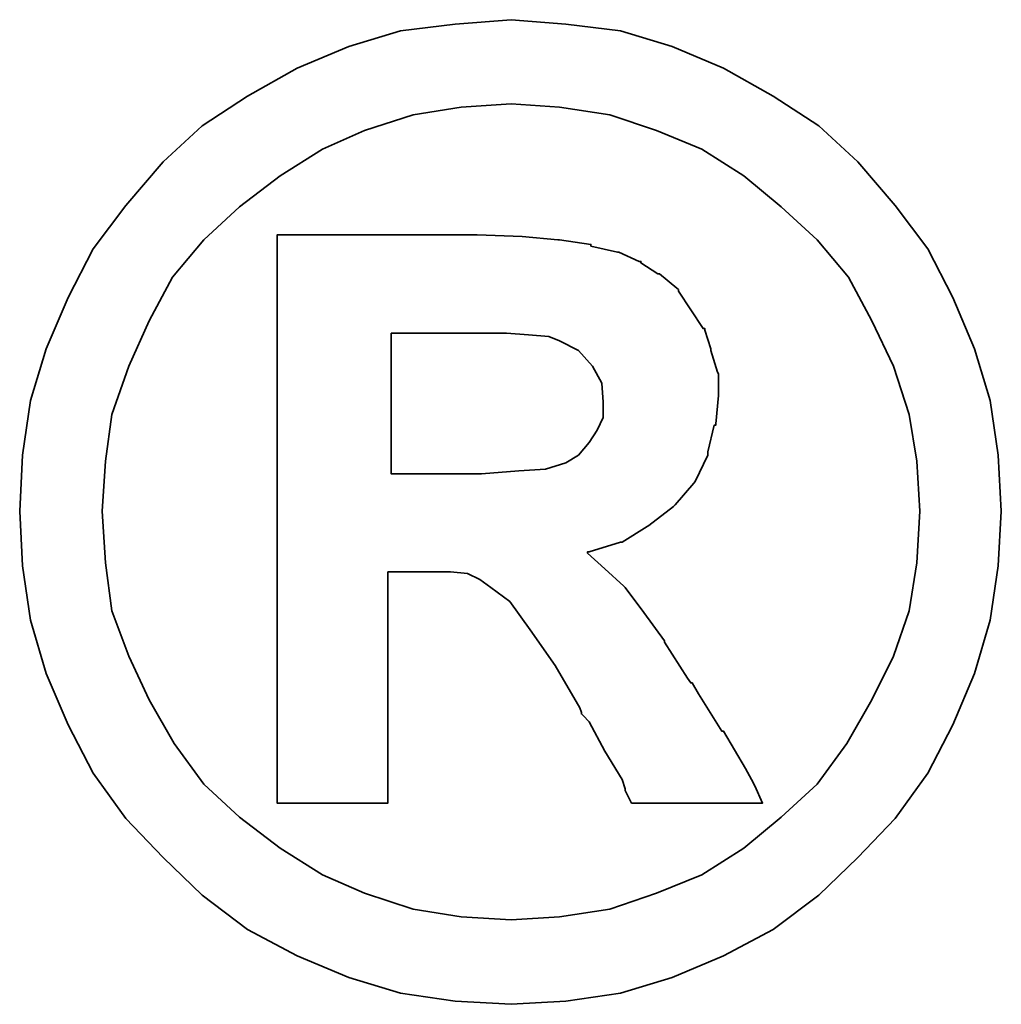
# Model space of a CAD drawing. Extents: x 37 to 231, y 57 to 181.
# Tile 50 of 51: x 211.981 to 212.628, y 118.339 to 118.988. Entities that reach past the tile are written whole.
import ezdxf

# ---------------------------------------------------------------- set-up
doc = ezdxf.new("R2010")
doc.units = 0
doc.header["$LTSCALE"] = 3
doc.header["$MEASUREMENT"] = 0
doc.layers.add('DIM', color=4, linetype='Continuous')
doc.layers.add('layer 1', color=7, linetype='Continuous')

# ---------------------------------------------------------------- blocks, each defined once
blk = doc.blocks.new('TBI MOTION logo(完整正式版)')
at = {"layer": 'layer 1', "color": 22, "lineweight": 35}
for points, knots in [([(81.20634, 4.98624), (81.20634, 4.98624), (81.18649, 5.32862), (81.18649, 5.32862), (81.18649, 5.32862), (81.18649, 5.32862), (81.13886, 5.66206), (81.13886, 5.66206), (81.13886, 5.66206), (81.13886, 5.66206), (81.04359, 5.97764), (81.04359, 5.97764), (81.04359, 5.97764), (81.04359, 5.97764), (80.91061, 6.29124), (80.91061, 6.29124), (80.91061, 6.29124), (80.91061, 6.29124), (80.75778, 6.58697), (80.75778, 6.58697), (80.75778, 6.58697), (80.75778, 6.58697), (80.5593, 6.85294), (80.5593, 6.85294), (80.5593, 6.85294), (80.5593, 6.85294), (80.33105, 7.1189), (80.33105, 7.1189), (80.33105, 7.1189), (80.33105, 7.1189), (80.09287, 7.33921), (80.09287, 7.33921), (80.09287, 7.33921), (80.09287, 7.33921), (79.815, 7.51982), (79.815, 7.51982), (79.815, 7.51982), (79.815, 7.51982), (79.51133, 7.69051), (79.51133, 7.69051), (79.51133, 7.69051), (79.51133, 7.69051), (79.19773, 7.8235), (79.19773, 7.8235), (79.19773, 7.8235), (79.19773, 7.8235), (78.88215, 7.91877), (78.88215, 7.91877), (78.88215, 7.91877), (78.88215, 7.91877), (78.54871, 7.95846), (78.54871, 7.95846), (78.54871, 7.95846), (78.54871, 7.95846), (78.21526, 7.98625), (78.21526, 7.98625), (78.21526, 7.98625), (78.21526, 7.98625), (77.87388, 7.95846), (77.87388, 7.95846), (77.87388, 7.95846), (77.87388, 7.95846), (77.54044, 7.91877), (77.54044, 7.91877), (77.54044, 7.91877), (77.54044, 7.91877), (77.22485, 7.8235), (77.22485, 7.8235), (77.22485, 7.8235), (77.22485, 7.8235), (76.91027, 7.69051), (76.91027, 7.69051), (76.91027, 7.69051), (76.91027, 7.69051), (76.6056, 7.51982), (76.6056, 7.51982), (76.6056, 7.51982), (76.6056, 7.51982), (76.32972, 7.33921), (76.32972, 7.33921), (76.32972, 7.33921), (76.32972, 7.33921), (76.09154, 7.1189), (76.09154, 7.1189), (76.09154, 7.1189), (76.09154, 7.1189), (75.86329, 6.85294), (75.86329, 6.85294), (75.86329, 6.85294), (75.86329, 6.85294), (75.66382, 6.58697), (75.66382, 6.58697), (75.66382, 6.58697), (75.66382, 6.58697), (75.51099, 6.29124), (75.51099, 6.29124), (75.51099, 6.29124), (75.51099, 6.29124), (75.37702, 5.97764), (75.37702, 5.97764), (75.37702, 5.97764), (75.37702, 5.97764), (75.28175, 5.66206), (75.28175, 5.66206), (75.28175, 5.66206), (75.28175, 5.66206), (75.23411, 5.32862), (75.23411, 5.32862), (75.23411, 5.32862), (75.23411, 5.32862), (75.21625, 4.98624), (75.21625, 4.98624), (75.21625, 4.98624), (75.21625, 4.98624), (75.23411, 4.6528), (75.23411, 4.6528), (75.23411, 4.6528), (75.23411, 4.6528), (75.28175, 4.32035), (75.28175, 4.32035), (75.28175, 4.32035), (75.28175, 4.32035), (75.37702, 3.99583), (75.37702, 3.99583), (75.37702, 3.99583), (75.37702, 3.99583), (75.51099, 3.68224), (75.51099, 3.68224), (75.51099, 3.68224), (75.51099, 3.68224), (75.66382, 3.38749), (75.66382, 3.38749), (75.66382, 3.38749), (75.66382, 3.38749), (75.86329, 3.10963), (75.86329, 3.10963), (75.86329, 3.10963), (75.86329, 3.10963), (76.09154, 2.87145), (76.09154, 2.87145), (76.09154, 2.87145), (76.09154, 2.87145), (76.32972, 2.6432), (76.32972, 2.6432), (76.32972, 2.6432), (76.32972, 2.6432), (76.6056, 2.43381), (76.6056, 2.43381), (76.6056, 2.43381), (76.6056, 2.43381), (76.91027, 2.27205), (76.91027, 2.27205), (76.91027, 2.27205), (76.91027, 2.27205), (77.22485, 2.13906), (77.22485, 2.13906), (77.22485, 2.13906), (77.22485, 2.13906), (77.54044, 2.0438), (77.54044, 2.0438), (77.54044, 2.0438), (77.54044, 2.0438), (77.87388, 1.99616), (77.87388, 1.99616), (77.87388, 1.99616), (77.87388, 1.99616), (78.21526, 1.97631), (78.21526, 1.97631), (78.21526, 1.97631), (78.21526, 1.97631), (78.54871, 1.99616), (78.54871, 1.99616), (78.54871, 1.99616), (78.54871, 1.99616), (78.88215, 2.0438), (78.88215, 2.0438), (78.88215, 2.0438), (78.88215, 2.0438), (79.19773, 2.13906), (79.19773, 2.13906), (79.19773, 2.13906), (79.19773, 2.13906), (79.51133, 2.27205), (79.51133, 2.27205), (79.51133, 2.27205), (79.51133, 2.27205), (79.815, 2.43381), (79.815, 2.43381), (79.815, 2.43381), (79.815, 2.43381), (80.09287, 2.6432), (80.09287, 2.6432), (80.09287, 2.6432), (80.09287, 2.6432), (80.33105, 2.87145), (80.33105, 2.87145), (80.33105, 2.87145), (80.33105, 2.87145), (80.5593, 3.10963), (80.5593, 3.10963), (80.5593, 3.10963), (80.5593, 3.10963), (80.75778, 3.38749), (80.75778, 3.38749), (80.75778, 3.38749), (80.75778, 3.38749), (80.91061, 3.68224), (80.91061, 3.68224), (80.91061, 3.68224), (80.91061, 3.68224), (81.04359, 3.99583), (81.04359, 3.99583), (81.04359, 3.99583), (81.04359, 3.99583), (81.13886, 4.32035), (81.13886, 4.32035), (81.13886, 4.32035), (81.13886, 4.32035), (81.18649, 4.6528), (81.18649, 4.6528), (81.18649, 4.6528), (81.18649, 4.6528), (81.20634, 4.98624), (81.20634, 4.98624)], [0, 0, 0, 0, 0.0178571, 0.0178571, 0.0178571, 0.0178571, 0.0357143, 0.0357143, 0.0357143, 0.0357143, 0.0535714, 0.0535714, 0.0535714, 0.0535714, 0.0714286, 0.0714286, 0.0714286, 0.0714286, 0.0892857, 0.0892857, 0.0892857, 0.0892857, 0.1071429, 0.1071429, 0.1071429, 0.1071429, 0.125, 0.125, 0.125, 0.125, 0.1428571, 0.1428571, 0.1428571, 0.1428571, 0.1607143, 0.1607143, 0.1607143, 0.1607143, 0.1785714, 0.1785714, 0.1785714, 0.1785714, 0.1964286, 0.1964286, 0.1964286, 0.1964286, 0.2142857, 0.2142857, 0.2142857, 0.2142857, 0.2321429, 0.2321429, 0.2321429, 0.2321429, 0.25, 0.25, 0.25, 0.25, 0.2678571, 0.2678571, 0.2678571, 0.2678571, 0.2857143, 0.2857143, 0.2857143, 0.2857143, 0.3035714, 0.3035714, 0.3035714, 0.3035714, 0.3214286, 0.3214286, 0.3214286, 0.3214286, 0.3392857, 0.3392857, 0.3392857, 0.3392857, 0.3571429, 0.3571429, 0.3571429, 0.3571429, 0.375, 0.375, 0.375, 0.375, 0.3928571, 0.3928571, 0.3928571, 0.3928571, 0.4107143, 0.4107143, 0.4107143, 0.4107143, 0.4285714, 0.4285714, 0.4285714, 0.4285714, 0.4464286, 0.4464286, 0.4464286, 0.4464286, 0.4642857, 0.4642857, 0.4642857, 0.4642857, 0.4821429, 0.4821429, 0.4821429, 0.4821429, 0.5, 0.5, 0.5, 0.5, 0.5178571, 0.5178571, 0.5178571, 0.5178571, 0.5357143, 0.5357143, 0.5357143, 0.5357143, 0.5535714, 0.5535714, 0.5535714, 0.5535714, 0.5714286, 0.5714286, 0.5714286, 0.5714286, 0.5892857, 0.5892857, 0.5892857, 0.5892857, 0.6071429, 0.6071429, 0.6071429, 0.6071429, 0.625, 0.625, 0.625, 0.625, 0.6428571, 0.6428571, 0.6428571, 0.6428571, 0.6607143, 0.6607143, 0.6607143, 0.6607143, 0.6785714, 0.6785714, 0.6785714, 0.6785714, 0.6964286, 0.6964286, 0.6964286, 0.6964286, 0.7142857, 0.7142857, 0.7142857, 0.7142857, 0.7321429, 0.7321429, 0.7321429, 0.7321429, 0.75, 0.75, 0.75, 0.75, 0.7678571, 0.7678571, 0.7678571, 0.7678571, 0.7857143, 0.7857143, 0.7857143, 0.7857143, 0.8035714, 0.8035714, 0.8035714, 0.8035714, 0.8214286, 0.8214286, 0.8214286, 0.8214286, 0.8392857, 0.8392857, 0.8392857, 0.8392857, 0.8571429, 0.8571429, 0.8571429, 0.8571429, 0.875, 0.875, 0.875, 0.875, 0.8928571, 0.8928571, 0.8928571, 0.8928571, 0.9107143, 0.9107143, 0.9107143, 0.9107143, 0.9285714, 0.9285714, 0.9285714, 0.9285714, 0.9464286, 0.9464286, 0.9464286, 0.9464286, 0.9642857, 0.9642857, 0.9642857, 0.9642857, 0.9821429, 0.9821429, 0.9821429, 0.9821429, 1, 1, 1, 1]), ([(80.71014, 4.98624), (80.71014, 4.98624), (80.69129, 5.29091), (80.69129, 5.29091), (80.69129, 5.29091), (80.69129, 5.29091), (80.64464, 5.57672), (80.64464, 5.57672), (80.64464, 5.57672), (80.64464, 5.57672), (80.54937, 5.87245), (80.54937, 5.87245), (80.54937, 5.87245), (80.54937, 5.87245), (80.41639, 6.14833), (80.41639, 6.14833), (80.41639, 6.14833), (80.41639, 6.14833), (80.27349, 6.41429), (80.27349, 6.41429), (80.27349, 6.41429), (80.27349, 6.41429), (80.08295, 6.64255), (80.08295, 6.64255), (80.08295, 6.64255), (80.08295, 6.64255), (79.86264, 6.84301), (79.86264, 6.84301), (79.86264, 6.84301), (79.86264, 6.84301), (79.63439, 7.03355), (79.63439, 7.03355), (79.63439, 7.03355), (79.63439, 7.03355), (79.37835, 7.1963), (79.37835, 7.1963), (79.37835, 7.1963), (79.37835, 7.1963), (79.10246, 7.30944), (79.10246, 7.30944), (79.10246, 7.30944), (79.10246, 7.30944), (78.81665, 7.40471), (78.81665, 7.40471), (78.81665, 7.40471), (78.81665, 7.40471), (78.511, 7.45234), (78.511, 7.45234), (78.511, 7.45234), (78.511, 7.45234), (78.21526, 7.47219), (78.21526, 7.47219), (78.21526, 7.47219), (78.21526, 7.47219), (77.9106, 7.45234), (77.9106, 7.45234), (77.9106, 7.45234), (77.9106, 7.45234), (77.61685, 7.40471), (77.61685, 7.40471), (77.61685, 7.40471), (77.61685, 7.40471), (77.32012, 7.30944), (77.32012, 7.30944), (77.32012, 7.30944), (77.32012, 7.30944), (77.06309, 7.1963), (77.06309, 7.1963), (77.06309, 7.1963), (77.06309, 7.1963), (76.80606, 7.03355), (76.80606, 7.03355), (76.80606, 7.03355), (76.80606, 7.03355), (76.55797, 6.84301), (76.55797, 6.84301), (76.55797, 6.84301), (76.55797, 6.84301), (76.34063, 6.64255), (76.34063, 6.64255), (76.34063, 6.64255), (76.34063, 6.64255), (76.1491, 6.41429), (76.1491, 6.41429), (76.1491, 6.41429), (76.1491, 6.41429), (76.0062, 6.14833), (76.0062, 6.14833), (76.0062, 6.14833), (76.0062, 6.14833), (75.88314, 5.87245), (75.88314, 5.87245), (75.88314, 5.87245), (75.88314, 5.87245), (75.77794, 5.57672), (75.77794, 5.57672), (75.77794, 5.57672), (75.77794, 5.57672), (75.73924, 5.29091), (75.73924, 5.29091), (75.73924, 5.29091), (75.73924, 5.29091), (75.72039, 4.98624), (75.72039, 4.98624), (75.72039, 4.98624), (75.72039, 4.98624), (75.73924, 4.67165), (75.73924, 4.67165), (75.73924, 4.67165), (75.73924, 4.67165), (75.77794, 4.37791), (75.77794, 4.37791), (75.77794, 4.37791), (75.77794, 4.37791), (75.88314, 4.10102), (75.88314, 4.10102), (75.88314, 4.10102), (75.88314, 4.10102), (76.0062, 3.83407), (76.0062, 3.83407), (76.0062, 3.83407), (76.0062, 3.83407), (76.15902, 3.56811), (76.15902, 3.56811), (76.15902, 3.56811), (76.15902, 3.56811), (76.34063, 3.32001), (76.34063, 3.32001), (76.34063, 3.32001), (76.34063, 3.32001), (76.55797, 3.11955), (76.55797, 3.11955), (76.55797, 3.11955), (76.55797, 3.11955), (76.80606, 2.92901), (76.80606, 2.92901), (76.80606, 2.92901), (76.80606, 2.92901), (77.06309, 2.76725), (77.06309, 2.76725), (77.06309, 2.76725), (77.06309, 2.76725), (77.32012, 2.65412), (77.32012, 2.65412), (77.32012, 2.65412), (77.32012, 2.65412), (77.61685, 2.55786), (77.61685, 2.55786), (77.61685, 2.55786), (77.61685, 2.55786), (77.9106, 2.51022), (77.9106, 2.51022), (77.9106, 2.51022), (77.9106, 2.51022), (78.21526, 2.49137), (78.21526, 2.49137), (78.21526, 2.49137), (78.21526, 2.49137), (78.511, 2.51022), (78.511, 2.51022), (78.511, 2.51022), (78.511, 2.51022), (78.81665, 2.55786), (78.81665, 2.55786), (78.81665, 2.55786), (78.81665, 2.55786), (79.10246, 2.65412), (79.10246, 2.65412), (79.10246, 2.65412), (79.10246, 2.65412), (79.37835, 2.76725), (79.37835, 2.76725), (79.37835, 2.76725), (79.37835, 2.76725), (79.63439, 2.92901), (79.63439, 2.92901), (79.63439, 2.92901), (79.63439, 2.92901), (79.86264, 3.11955), (79.86264, 3.11955), (79.86264, 3.11955), (79.86264, 3.11955), (80.08295, 3.32001), (80.08295, 3.32001), (80.08295, 3.32001), (80.08295, 3.32001), (80.26356, 3.56811), (80.26356, 3.56811), (80.26356, 3.56811), (80.26356, 3.56811), (80.41639, 3.83407), (80.41639, 3.83407), (80.41639, 3.83407), (80.41639, 3.83407), (80.54937, 4.10102), (80.54937, 4.10102), (80.54937, 4.10102), (80.54937, 4.10102), (80.64464, 4.37791), (80.64464, 4.37791), (80.64464, 4.37791), (80.64464, 4.37791), (80.69129, 4.67165), (80.69129, 4.67165), (80.69129, 4.67165), (80.69129, 4.67165), (80.71014, 4.98624), (80.71014, 4.98624)], [0, 0, 0, 0, 0.0192308, 0.0192308, 0.0192308, 0.0192308, 0.0384615, 0.0384615, 0.0384615, 0.0384615, 0.0576923, 0.0576923, 0.0576923, 0.0576923, 0.0769231, 0.0769231, 0.0769231, 0.0769231, 0.0961538, 0.0961538, 0.0961538, 0.0961538, 0.1153846, 0.1153846, 0.1153846, 0.1153846, 0.1346154, 0.1346154, 0.1346154, 0.1346154, 0.1538462, 0.1538462, 0.1538462, 0.1538462, 0.1730769, 0.1730769, 0.1730769, 0.1730769, 0.1923077, 0.1923077, 0.1923077, 0.1923077, 0.2115385, 0.2115385, 0.2115385, 0.2115385, 0.2307692, 0.2307692, 0.2307692, 0.2307692, 0.25, 0.25, 0.25, 0.25, 0.2692308, 0.2692308, 0.2692308, 0.2692308, 0.2884615, 0.2884615, 0.2884615, 0.2884615, 0.3076923, 0.3076923, 0.3076923, 0.3076923, 0.3269231, 0.3269231, 0.3269231, 0.3269231, 0.3461538, 0.3461538, 0.3461538, 0.3461538, 0.3653846, 0.3653846, 0.3653846, 0.3653846, 0.3846154, 0.3846154, 0.3846154, 0.3846154, 0.4038462, 0.4038462, 0.4038462, 0.4038462, 0.4230769, 0.4230769, 0.4230769, 0.4230769, 0.4423077, 0.4423077, 0.4423077, 0.4423077, 0.4615385, 0.4615385, 0.4615385, 0.4615385, 0.4807692, 0.4807692, 0.4807692, 0.4807692, 0.5, 0.5, 0.5, 0.5, 0.5192308, 0.5192308, 0.5192308, 0.5192308, 0.5384615, 0.5384615, 0.5384615, 0.5384615, 0.5576923, 0.5576923, 0.5576923, 0.5576923, 0.5769231, 0.5769231, 0.5769231, 0.5769231, 0.5961538, 0.5961538, 0.5961538, 0.5961538, 0.6153846, 0.6153846, 0.6153846, 0.6153846, 0.6346154, 0.6346154, 0.6346154, 0.6346154, 0.6538462, 0.6538462, 0.6538462, 0.6538462, 0.6730769, 0.6730769, 0.6730769, 0.6730769, 0.6923077, 0.6923077, 0.6923077, 0.6923077, 0.7115385, 0.7115385, 0.7115385, 0.7115385, 0.7307692, 0.7307692, 0.7307692, 0.7307692, 0.75, 0.75, 0.75, 0.75, 0.7692308, 0.7692308, 0.7692308, 0.7692308, 0.7884615, 0.7884615, 0.7884615, 0.7884615, 0.8076923, 0.8076923, 0.8076923, 0.8076923, 0.8269231, 0.8269231, 0.8269231, 0.8269231, 0.8461538, 0.8461538, 0.8461538, 0.8461538, 0.8653846, 0.8653846, 0.8653846, 0.8653846, 0.8846154, 0.8846154, 0.8846154, 0.8846154, 0.9038462, 0.9038462, 0.9038462, 0.9038462, 0.9230769, 0.9230769, 0.9230769, 0.9230769, 0.9423077, 0.9423077, 0.9423077, 0.9423077, 0.9615385, 0.9615385, 0.9615385, 0.9615385, 0.9807692, 0.9807692, 0.9807692, 0.9807692, 1, 1, 1, 1]), ([(76.78721, 3.2823), (76.78721, 3.2823), (76.78721, 3.32001), (76.78721, 3.32001), (76.78721, 3.32001), (76.78721, 3.32001), (76.78721, 3.42422), (76.78721, 3.42422), (76.78721, 3.42422), (76.78721, 3.42422), (76.78721, 3.59689), (76.78721, 3.59689), (76.78721, 3.59689), (76.78721, 3.59689), (76.78721, 3.80529), (76.78721, 3.80529), (76.78721, 3.80529), (76.78721, 3.80529), (76.78721, 4.0524), (76.78721, 4.0524), (76.78721, 4.0524), (76.78721, 4.0524), (76.78721, 4.32035), (76.78721, 4.32035), (76.78721, 4.32035), (76.78721, 4.32035), (76.78721, 4.92868), (76.78721, 4.92868), (76.78721, 4.92868), (76.78721, 4.92868), (76.78721, 5.53801), (76.78721, 5.53801), (76.78721, 5.53801), (76.78721, 5.53801), (76.78721, 5.82482), (76.78721, 5.82482), (76.78721, 5.82482), (76.78721, 5.82482), (76.78721, 6.07291), (76.78721, 6.07291), (76.78721, 6.07291), (76.78721, 6.07291), (76.78721, 6.30017), (76.78721, 6.30017), (76.78721, 6.30017), (76.78721, 6.30017), (76.78721, 6.45399), (76.78721, 6.45399), (76.78721, 6.45399), (76.78721, 6.45399), (76.78721, 6.5572), (76.78721, 6.5572), (76.78721, 6.5572), (76.78721, 6.5572), (76.78721, 6.59689), (76.78721, 6.59689), (76.78721, 6.59689), (76.78721, 6.59689), (76.78721, 6.67232), (76.78721, 6.67232), (76.78721, 6.67232), (76.78721, 6.67232), (76.8537, 6.67232), (76.8537, 6.67232), (76.8537, 6.67232), (76.8537, 6.67232), (76.87355, 6.67232), (76.87355, 6.67232), (76.87355, 6.67232), (76.87355, 6.67232), (76.91027, 6.67232), (76.91027, 6.67232), (76.91027, 6.67232), (76.91027, 6.67232), (77.04424, 6.67232), (77.04424, 6.67232), (77.04424, 6.67232), (77.04424, 6.67232), (77.22485, 6.67232), (77.22485, 6.67232), (77.22485, 6.67232), (77.22485, 6.67232), (77.43524, 6.67232), (77.43524, 6.67232), (77.43524, 6.67232), (77.43524, 6.67232), (77.65357, 6.67232), (77.65357, 6.67232), (77.65357, 6.67232), (77.65357, 6.67232), (77.82625, 6.67232), (77.82625, 6.67232), (77.82625, 6.67232), (77.82625, 6.67232), (77.94037, 6.67232), (77.94037, 6.67232), (77.94037, 6.67232), (77.94037, 6.67232), (77.97709, 6.67232), (77.97709, 6.67232), (77.97709, 6.67232), (77.97709, 6.67232), (77.99694, 6.67232), (77.99694, 6.67232), (77.99694, 6.67232), (77.99694, 6.67232), (78.00686, 6.67232), (78.00686, 6.67232), (78.00686, 6.67232), (78.00686, 6.67232), (78.28275, 6.6624), (78.28275, 6.6624), (78.28275, 6.6624), (78.28275, 6.6624), (78.50107, 6.64255), (78.50107, 6.64255), (78.50107, 6.64255), (78.50107, 6.64255), (78.511, 6.64255), (78.511, 6.64255), (78.511, 6.64255), (78.511, 6.64255), (78.70154, 6.61476), (78.70154, 6.61476), (78.70154, 6.61476), (78.70154, 6.61476), (78.70154, 6.60483), (78.70154, 6.60483), (78.70154, 6.60483), (78.70154, 6.60483), (78.86429, 6.56713), (78.86429, 6.56713), (78.86429, 6.56713), (78.86429, 6.56713), (78.87223, 6.56713), (78.87223, 6.56713), (78.87223, 6.56713), (78.87223, 6.56713), (78.99727, 6.51056), (78.99727, 6.51056), (78.99727, 6.51056), (78.99727, 6.51056), (79.00719, 6.51056), (79.00719, 6.51056), (79.00719, 6.51056), (79.00719, 6.51056), (79.00719, 6.50162), (79.00719, 6.50162), (79.00719, 6.50162), (79.00719, 6.50162), (79.1104, 6.43415), (79.1104, 6.43415), (79.1104, 6.43415), (79.1104, 6.43415), (79.12132, 6.43415), (79.12132, 6.43415), (79.12132, 6.43415), (79.12132, 6.43415), (79.22552, 6.34781), (79.22552, 6.34781), (79.22552, 6.34781), (79.22552, 6.34781), (79.23544, 6.33888), (79.23544, 6.33888), (79.23544, 6.33888), (79.23544, 6.33888), (79.23544, 6.32895), (79.23544, 6.32895), (79.23544, 6.32895), (79.23544, 6.32895), (79.31087, 6.21483), (79.31087, 6.21483), (79.31087, 6.21483), (79.31087, 6.21483), (79.38629, 6.1007), (79.38629, 6.1007), (79.38629, 6.1007), (79.38629, 6.1007), (79.3972, 6.1007), (79.3972, 6.1007), (79.3972, 6.1007), (79.3972, 6.1007), (79.3972, 6.09078), (79.3972, 6.09078), (79.3972, 6.09078), (79.3972, 6.09078), (79.43392, 5.97764), (79.43392, 5.97764), (79.43392, 5.97764), (79.43392, 5.97764), (79.43392, 5.96772), (79.43392, 5.96772), (79.43392, 5.96772), (79.43392, 5.96772), (79.47362, 5.83474), (79.47362, 5.83474), (79.47362, 5.83474), (79.47362, 5.83474), (79.48156, 5.82482), (79.48156, 5.82482), (79.48156, 5.82482), (79.48156, 5.82482), (79.48156, 5.69977), (79.48156, 5.69977), (79.48156, 5.69977), (79.48156, 5.69977), (79.48156, 5.69183), (79.48156, 5.69183), (79.48156, 5.69183), (79.48156, 5.69183), (79.4637, 5.51915), (79.4637, 5.51915), (79.4637, 5.51915), (79.4637, 5.51915), (79.4637, 5.51122), (79.4637, 5.51122), (79.4637, 5.51122), (79.4637, 5.51122), (79.45377, 5.51122), (79.45377, 5.51122), (79.45377, 5.51122), (79.45377, 5.51122), (79.41507, 5.34847), (79.41507, 5.34847), (79.41507, 5.34847), (79.41507, 5.34847), (79.41507, 5.33854), (79.41507, 5.33854), (79.41507, 5.33854), (79.41507, 5.33854), (79.41507, 5.32862), (79.41507, 5.32862), (79.41507, 5.32862), (79.41507, 5.32862), (79.33865, 5.16785), (79.33865, 5.16785), (79.33865, 5.16785), (79.33865, 5.16785), (79.33071, 5.15693), (79.33071, 5.15693), (79.33071, 5.15693), (79.33071, 5.15693), (79.2156, 5.02495), (79.2156, 5.02495), (79.2156, 5.02495), (79.2156, 5.02495), (79.20567, 5.01502), (79.20567, 5.01502), (79.20567, 5.01502), (79.20567, 5.01502), (79.05483, 4.89991), (79.05483, 4.89991), (79.05483, 4.89991), (79.05483, 4.89991), (79.04491, 4.89197), (79.04491, 4.89197), (79.04491, 4.89197), (79.04491, 4.89197), (78.89208, 4.7967), (78.89208, 4.7967), (78.89208, 4.7967), (78.89208, 4.7967), (78.88215, 4.7967), (78.88215, 4.7967), (78.88215, 4.7967), (78.88215, 4.7967), (78.69161, 4.73913), (78.69161, 4.73913), (78.69161, 4.73913), (78.69161, 4.73913), (78.68169, 4.73913), (78.68169, 4.73913), (78.68169, 4.73913), (78.68169, 4.73913), (78.68169, 4.72921), (78.68169, 4.72921), (78.68169, 4.72921), (78.68169, 4.72921), (78.78688, 4.63394), (78.78688, 4.63394), (78.78688, 4.63394), (78.78688, 4.63394), (78.902, 4.52875), (78.902, 4.52875), (78.902, 4.52875), (78.902, 4.52875), (78.91093, 4.52081), (78.91093, 4.52081), (78.91093, 4.52081), (78.91093, 4.52081), (79.02506, 4.36798), (79.02506, 4.36798), (79.02506, 4.36798), (79.02506, 4.36798), (79.1501, 4.1953), (79.1501, 4.1953), (79.1501, 4.1953), (79.1501, 4.1953), (79.1501, 4.18736), (79.1501, 4.18736), (79.1501, 4.18736), (79.1501, 4.18736), (79.29201, 3.96705), (79.29201, 3.96705), (79.29201, 3.96705), (79.29201, 3.96705), (79.31087, 3.93828), (79.31087, 3.93828), (79.31087, 3.93828), (79.31087, 3.93828), (79.32079, 3.93828), (79.32079, 3.93828), (79.32079, 3.93828), (79.32079, 3.93828), (79.3585, 3.87178), (79.3585, 3.87178), (79.3585, 3.87178), (79.3585, 3.87178), (79.50141, 3.64353), (79.50141, 3.64353), (79.50141, 3.64353), (79.50141, 3.64353), (79.51133, 3.64353), (79.51133, 3.64353), (79.51133, 3.64353), (79.51133, 3.64353), (79.64431, 3.41528), (79.64431, 3.41528), (79.64431, 3.41528), (79.64431, 3.41528), (79.68202, 3.3478), (79.68202, 3.3478), (79.68202, 3.3478), (79.68202, 3.3478), (79.70187, 3.31009), (79.70187, 3.31009), (79.70187, 3.31009), (79.70187, 3.31009), (79.7495, 3.2049), (79.7495, 3.2049), (79.7495, 3.2049), (79.7495, 3.2049), (79.64431, 3.2049), (79.64431, 3.2049), (79.64431, 3.2049), (79.64431, 3.2049), (79.62546, 3.2049), (79.62546, 3.2049), (79.62546, 3.2049), (79.62546, 3.2049), (79.53912, 3.2049), (79.53912, 3.2049), (79.53912, 3.2049), (79.53912, 3.2049), (79.31087, 3.2049), (79.31087, 3.2049), (79.31087, 3.2049), (79.31087, 3.2049), (79.08262, 3.2049), (79.08262, 3.2049), (79.08262, 3.2049), (79.08262, 3.2049), (79.00719, 3.2049), (79.00719, 3.2049), (79.00719, 3.2049), (79.00719, 3.2049), (78.98735, 3.2049), (78.98735, 3.2049), (78.98735, 3.2049), (78.98735, 3.2049), (78.94964, 3.2049), (78.94964, 3.2049), (78.94964, 3.2049), (78.94964, 3.2049), (78.92979, 3.24459), (78.92979, 3.24459), (78.92979, 3.24459), (78.92979, 3.24459), (78.91093, 3.2823), (78.91093, 3.2823), (78.91093, 3.2823), (78.91093, 3.2823), (78.91093, 3.29223), (78.91093, 3.29223), (78.91093, 3.29223), (78.91093, 3.29223), (78.89208, 3.3478), (78.89208, 3.3478), (78.89208, 3.3478), (78.89208, 3.3478), (78.78688, 3.52048), (78.78688, 3.52048), (78.78688, 3.52048), (78.78688, 3.52048), (78.69161, 3.7001), (78.69161, 3.7001), (78.69161, 3.7001), (78.69161, 3.7001), (78.6539, 3.7388), (78.6539, 3.7388), (78.6539, 3.7388), (78.6539, 3.7388), (78.64398, 3.74873), (78.64398, 3.74873), (78.64398, 3.74873), (78.64398, 3.74873), (78.64398, 3.75766), (78.64398, 3.75766), (78.64398, 3.75766), (78.64398, 3.75766), (78.63405, 3.78644), (78.63405, 3.78644), (78.63405, 3.78644), (78.63405, 3.78644), (78.48321, 4.04347), (78.48321, 4.04347), (78.48321, 4.04347), (78.48321, 4.04347), (78.33038, 4.2618), (78.33038, 4.2618), (78.33038, 4.2618), (78.33038, 4.2618), (78.20732, 4.43447), (78.20732, 4.43447), (78.20732, 4.43447), (78.20732, 4.43447), (78.09221, 4.52081), (78.09221, 4.52081), (78.09221, 4.52081), (78.09221, 4.52081), (78.02472, 4.56845), (78.02472, 4.56845), (78.02472, 4.56845), (78.02472, 4.56845), (77.9493, 4.60616), (77.9493, 4.60616), (77.9493, 4.60616), (77.9493, 4.60616), (77.8451, 4.61608), (77.8451, 4.61608), (77.8451, 4.61608), (77.8451, 4.61608), (77.71113, 4.61608), (77.71113, 4.61608), (77.71113, 4.61608), (77.71113, 4.61608), (77.69128, 4.61608), (77.69128, 4.61608), (77.69128, 4.61608), (77.69128, 4.61608), (77.67342, 4.61608), (77.67342, 4.61608), (77.67342, 4.61608), (77.67342, 4.61608), (77.5583, 4.61608), (77.5583, 4.61608), (77.5583, 4.61608), (77.5583, 4.61608), (77.46303, 4.61608), (77.46303, 4.61608), (77.46303, 4.61608), (77.46303, 4.61608), (77.46303, 4.54761), (77.46303, 4.54761), (77.46303, 4.54761), (77.46303, 4.54761), (77.46303, 4.47318), (77.46303, 4.47318), (77.46303, 4.47318), (77.46303, 4.47318), (77.46303, 4.24294), (77.46303, 4.24294), (77.46303, 4.24294), (77.46303, 4.24294), (77.46303, 3.99583), (77.46303, 3.99583), (77.46303, 3.99583), (77.46303, 3.99583), (77.46303, 3.72888), (77.46303, 3.72888), (77.46303, 3.72888), (77.46303, 3.72888), (77.46303, 3.51055), (77.46303, 3.51055), (77.46303, 3.51055), (77.46303, 3.51055), (77.46303, 3.42422), (77.46303, 3.42422), (77.46303, 3.42422), (77.46303, 3.42422), (77.46303, 3.35773), (77.46303, 3.35773), (77.46303, 3.35773), (77.46303, 3.35773), (77.46303, 3.30017), (77.46303, 3.30017), (77.46303, 3.30017), (77.46303, 3.30017), (77.46303, 3.2823), (77.46303, 3.2823), (77.46303, 3.2823), (77.46303, 3.2823), (77.46303, 3.2049), (77.46303, 3.2049), (77.46303, 3.2049), (77.46303, 3.2049), (77.39753, 3.2049), (77.39753, 3.2049), (77.39753, 3.2049), (77.39753, 3.2049), (77.37768, 3.2049), (77.37768, 3.2049), (77.37768, 3.2049), (77.37768, 3.2049), (77.32012, 3.2049), (77.32012, 3.2049), (77.32012, 3.2049), (77.32012, 3.2049), (77.12165, 3.2049), (77.12165, 3.2049), (77.12165, 3.2049), (77.12165, 3.2049), (76.94897, 3.2049), (76.94897, 3.2049), (76.94897, 3.2049), (76.94897, 3.2049), (76.8924, 3.2049), (76.8924, 3.2049), (76.8924, 3.2049), (76.8924, 3.2049), (76.8537, 3.2049), (76.8537, 3.2049), (76.8537, 3.2049), (76.8537, 3.2049), (76.78721, 3.2049), (76.78721, 3.2049), (76.78721, 3.2049), (76.78721, 3.2049), (76.78721, 3.2823), (76.78721, 3.2823)], [0, 0, 0, 0, 0.0074074, 0.0074074, 0.0074074, 0.0074074, 0.0148148, 0.0148148, 0.0148148, 0.0148148, 0.0222222, 0.0222222, 0.0222222, 0.0222222, 0.0296296, 0.0296296, 0.0296296, 0.0296296, 0.037037, 0.037037, 0.037037, 0.037037, 0.0444444, 0.0444444, 0.0444444, 0.0444444, 0.0518519, 0.0518519, 0.0518519, 0.0518519, 0.0592593, 0.0592593, 0.0592593, 0.0592593, 0.0666667, 0.0666667, 0.0666667, 0.0666667, 0.0740741, 0.0740741, 0.0740741, 0.0740741, 0.0814815, 0.0814815, 0.0814815, 0.0814815, 0.0888889, 0.0888889, 0.0888889, 0.0888889, 0.0962963, 0.0962963, 0.0962963, 0.0962963, 0.1037037, 0.1037037, 0.1037037, 0.1037037, 0.1111111, 0.1111111, 0.1111111, 0.1111111, 0.1185185, 0.1185185, 0.1185185, 0.1185185, 0.1259259, 0.1259259, 0.1259259, 0.1259259, 0.1333333, 0.1333333, 0.1333333, 0.1333333, 0.1407407, 0.1407407, 0.1407407, 0.1407407, 0.1481481, 0.1481481, 0.1481481, 0.1481481, 0.1555556, 0.1555556, 0.1555556, 0.1555556, 0.162963, 0.162963, 0.162963, 0.162963, 0.1703704, 0.1703704, 0.1703704, 0.1703704, 0.1777778, 0.1777778, 0.1777778, 0.1777778, 0.1851852, 0.1851852, 0.1851852, 0.1851852, 0.1925926, 0.1925926, 0.1925926, 0.1925926, 0.2, 0.2, 0.2, 0.2, 0.2074074, 0.2074074, 0.2074074, 0.2074074, 0.2148148, 0.2148148, 0.2148148, 0.2148148, 0.2222222, 0.2222222, 0.2222222, 0.2222222, 0.2296296, 0.2296296, 0.2296296, 0.2296296, 0.237037, 0.237037, 0.237037, 0.237037, 0.2444444, 0.2444444, 0.2444444, 0.2444444, 0.2518519, 0.2518519, 0.2518519, 0.2518519, 0.2592593, 0.2592593, 0.2592593, 0.2592593, 0.2666667, 0.2666667, 0.2666667, 0.2666667, 0.2740741, 0.2740741, 0.2740741, 0.2740741, 0.2814815, 0.2814815, 0.2814815, 0.2814815, 0.2888889, 0.2888889, 0.2888889, 0.2888889, 0.2962963, 0.2962963, 0.2962963, 0.2962963, 0.3037037, 0.3037037, 0.3037037, 0.3037037, 0.3111111, 0.3111111, 0.3111111, 0.3111111, 0.3185185, 0.3185185, 0.3185185, 0.3185185, 0.3259259, 0.3259259, 0.3259259, 0.3259259, 0.3333333, 0.3333333, 0.3333333, 0.3333333, 0.3407407, 0.3407407, 0.3407407, 0.3407407, 0.3481481, 0.3481481, 0.3481481, 0.3481481, 0.3555556, 0.3555556, 0.3555556, 0.3555556, 0.362963, 0.362963, 0.362963, 0.362963, 0.3703704, 0.3703704, 0.3703704, 0.3703704, 0.3777778, 0.3777778, 0.3777778, 0.3777778, 0.3851852, 0.3851852, 0.3851852, 0.3851852, 0.3925926, 0.3925926, 0.3925926, 0.3925926, 0.4, 0.4, 0.4, 0.4, 0.4074074, 0.4074074, 0.4074074, 0.4074074, 0.4148148, 0.4148148, 0.4148148, 0.4148148, 0.4222222, 0.4222222, 0.4222222, 0.4222222, 0.4296296, 0.4296296, 0.4296296, 0.4296296, 0.437037, 0.437037, 0.437037, 0.437037, 0.4444444, 0.4444444, 0.4444444, 0.4444444, 0.4518519, 0.4518519, 0.4518519, 0.4518519, 0.4592593, 0.4592593, 0.4592593, 0.4592593, 0.4666667, 0.4666667, 0.4666667, 0.4666667, 0.4740741, 0.4740741, 0.4740741, 0.4740741, 0.4814815, 0.4814815, 0.4814815, 0.4814815, 0.4888889, 0.4888889, 0.4888889, 0.4888889, 0.4962963, 0.4962963, 0.4962963, 0.4962963, 0.5037037, 0.5037037, 0.5037037, 0.5037037, 0.5111111, 0.5111111, 0.5111111, 0.5111111, 0.5185185, 0.5185185, 0.5185185, 0.5185185, 0.5259259, 0.5259259, 0.5259259, 0.5259259, 0.5333333, 0.5333333, 0.5333333, 0.5333333, 0.5407407, 0.5407407, 0.5407407, 0.5407407, 0.5481481, 0.5481481, 0.5481481, 0.5481481, 0.5555556, 0.5555556, 0.5555556, 0.5555556, 0.562963, 0.562963, 0.562963, 0.562963, 0.5703704, 0.5703704, 0.5703704, 0.5703704, 0.5777778, 0.5777778, 0.5777778, 0.5777778, 0.5851852, 0.5851852, 0.5851852, 0.5851852, 0.5925926, 0.5925926, 0.5925926, 0.5925926, 0.6, 0.6, 0.6, 0.6, 0.6074074, 0.6074074, 0.6074074, 0.6074074, 0.6148148, 0.6148148, 0.6148148, 0.6148148, 0.6222222, 0.6222222, 0.6222222, 0.6222222, 0.6296296, 0.6296296, 0.6296296, 0.6296296, 0.637037, 0.637037, 0.637037, 0.637037, 0.6444444, 0.6444444, 0.6444444, 0.6444444, 0.6518519, 0.6518519, 0.6518519, 0.6518519, 0.6592593, 0.6592593, 0.6592593, 0.6592593, 0.6666667, 0.6666667, 0.6666667, 0.6666667, 0.6740741, 0.6740741, 0.6740741, 0.6740741, 0.6814815, 0.6814815, 0.6814815, 0.6814815, 0.6888889, 0.6888889, 0.6888889, 0.6888889, 0.6962963, 0.6962963, 0.6962963, 0.6962963, 0.7037037, 0.7037037, 0.7037037, 0.7037037, 0.7111111, 0.7111111, 0.7111111, 0.7111111, 0.7185185, 0.7185185, 0.7185185, 0.7185185, 0.7259259, 0.7259259, 0.7259259, 0.7259259, 0.7333333, 0.7333333, 0.7333333, 0.7333333, 0.7407407, 0.7407407, 0.7407407, 0.7407407, 0.7481481, 0.7481481, 0.7481481, 0.7481481, 0.7555556, 0.7555556, 0.7555556, 0.7555556, 0.762963, 0.762963, 0.762963, 0.762963, 0.7703704, 0.7703704, 0.7703704, 0.7703704, 0.7777778, 0.7777778, 0.7777778, 0.7777778, 0.7851852, 0.7851852, 0.7851852, 0.7851852, 0.7925926, 0.7925926, 0.7925926, 0.7925926, 0.8, 0.8, 0.8, 0.8, 0.8074074, 0.8074074, 0.8074074, 0.8074074, 0.8148148, 0.8148148, 0.8148148, 0.8148148, 0.8222222, 0.8222222, 0.8222222, 0.8222222, 0.8296296, 0.8296296, 0.8296296, 0.8296296, 0.837037, 0.837037, 0.837037, 0.837037, 0.8444444, 0.8444444, 0.8444444, 0.8444444, 0.8518519, 0.8518519, 0.8518519, 0.8518519, 0.8592593, 0.8592593, 0.8592593, 0.8592593, 0.8666667, 0.8666667, 0.8666667, 0.8666667, 0.8740741, 0.8740741, 0.8740741, 0.8740741, 0.8814815, 0.8814815, 0.8814815, 0.8814815, 0.8888889, 0.8888889, 0.8888889, 0.8888889, 0.8962963, 0.8962963, 0.8962963, 0.8962963, 0.9037037, 0.9037037, 0.9037037, 0.9037037, 0.9111111, 0.9111111, 0.9111111, 0.9111111, 0.9185185, 0.9185185, 0.9185185, 0.9185185, 0.9259259, 0.9259259, 0.9259259, 0.9259259, 0.9333333, 0.9333333, 0.9333333, 0.9333333, 0.9407407, 0.9407407, 0.9407407, 0.9407407, 0.9481481, 0.9481481, 0.9481481, 0.9481481, 0.9555556, 0.9555556, 0.9555556, 0.9555556, 0.962963, 0.962963, 0.962963, 0.962963, 0.9703704, 0.9703704, 0.9703704, 0.9703704, 0.9777778, 0.9777778, 0.9777778, 0.9777778, 0.9851852, 0.9851852, 0.9851852, 0.9851852, 0.9925926, 0.9925926, 0.9925926, 0.9925926, 1, 1, 1, 1]), ([(77.48288, 6.07291), (77.48288, 6.07291), (77.48288, 5.99551), (77.48288, 5.99551), (77.48288, 5.99551), (77.48288, 5.99551), (77.48288, 5.82482), (77.48288, 5.82482), (77.48288, 5.82482), (77.48288, 5.82482), (77.48288, 5.63328), (77.48288, 5.63328), (77.48288, 5.63328), (77.48288, 5.63328), (77.48288, 5.46358), (77.48288, 5.46358), (77.48288, 5.46358), (77.48288, 5.46358), (77.48288, 5.29091), (77.48288, 5.29091), (77.48288, 5.29091), (77.48288, 5.29091), (77.48288, 5.21449), (77.48288, 5.21449), (77.48288, 5.21449), (77.48288, 5.21449), (77.50074, 5.21449), (77.50074, 5.21449), (77.50074, 5.21449), (77.50074, 5.21449), (77.71113, 5.21449), (77.71113, 5.21449), (77.71113, 5.21449), (77.71113, 5.21449), (77.94037, 5.21449), (77.94037, 5.21449), (77.94037, 5.21449), (77.94037, 5.21449), (78.01579, 5.21449), (78.01579, 5.21449), (78.01579, 5.21449), (78.01579, 5.21449), (78.03465, 5.21449), (78.03465, 5.21449), (78.03465, 5.21449), (78.03465, 5.21449), (78.2629, 5.23335), (78.2629, 5.23335), (78.2629, 5.23335), (78.2629, 5.23335), (78.42565, 5.24327), (78.42565, 5.24327), (78.42565, 5.24327), (78.42565, 5.24327), (78.54871, 5.28098), (78.54871, 5.28098), (78.54871, 5.28098), (78.54871, 5.28098), (78.62611, 5.32862), (78.62611, 5.32862), (78.62611, 5.32862), (78.62611, 5.32862), (78.69161, 5.40503), (78.69161, 5.40503), (78.69161, 5.40503), (78.69161, 5.40503), (78.73925, 5.48145), (78.73925, 5.48145), (78.73925, 5.48145), (78.73925, 5.48145), (78.77696, 5.55885), (78.77696, 5.55885), (78.77696, 5.55885), (78.77696, 5.55885), (78.77696, 5.65214), (78.77696, 5.65214), (78.77696, 5.65214), (78.77696, 5.65214), (78.76902, 5.76726), (78.76902, 5.76726), (78.76902, 5.76726), (78.76902, 5.76726), (78.71146, 5.87245), (78.71146, 5.87245), (78.71146, 5.87245), (78.71146, 5.87245), (78.62611, 5.96772), (78.62611, 5.96772), (78.62611, 5.96772), (78.62611, 5.96772), (78.511, 6.02528), (78.511, 6.02528), (78.511, 6.02528), (78.511, 6.02528), (78.44451, 6.05306), (78.44451, 6.05306), (78.44451, 6.05306), (78.44451, 6.05306), (78.32046, 6.06299), (78.32046, 6.06299), (78.32046, 6.06299), (78.32046, 6.06299), (78.18748, 6.07291), (78.18748, 6.07291), (78.18748, 6.07291), (78.18748, 6.07291), (77.99694, 6.07291), (77.99694, 6.07291), (77.99694, 6.07291), (77.99694, 6.07291), (77.97709, 6.07291), (77.97709, 6.07291), (77.97709, 6.07291), (77.97709, 6.07291), (77.90167, 6.07291), (77.90167, 6.07291), (77.90167, 6.07291), (77.90167, 6.07291), (77.69128, 6.07291), (77.69128, 6.07291), (77.69128, 6.07291), (77.69128, 6.07291), (77.50074, 6.07291), (77.50074, 6.07291), (77.50074, 6.07291), (77.50074, 6.07291), (77.48288, 6.07291), (77.48288, 6.07291)], [0, 0, 0, 0, 0.03125, 0.03125, 0.03125, 0.03125, 0.0625, 0.0625, 0.0625, 0.0625, 0.09375, 0.09375, 0.09375, 0.09375, 0.125, 0.125, 0.125, 0.125, 0.15625, 0.15625, 0.15625, 0.15625, 0.1875, 0.1875, 0.1875, 0.1875, 0.21875, 0.21875, 0.21875, 0.21875, 0.25, 0.25, 0.25, 0.25, 0.28125, 0.28125, 0.28125, 0.28125, 0.3125, 0.3125, 0.3125, 0.3125, 0.34375, 0.34375, 0.34375, 0.34375, 0.375, 0.375, 0.375, 0.375, 0.40625, 0.40625, 0.40625, 0.40625, 0.4375, 0.4375, 0.4375, 0.4375, 0.46875, 0.46875, 0.46875, 0.46875, 0.5, 0.5, 0.5, 0.5, 0.53125, 0.53125, 0.53125, 0.53125, 0.5625, 0.5625, 0.5625, 0.5625, 0.59375, 0.59375, 0.59375, 0.59375, 0.625, 0.625, 0.625, 0.625, 0.65625, 0.65625, 0.65625, 0.65625, 0.6875, 0.6875, 0.6875, 0.6875, 0.71875, 0.71875, 0.71875, 0.71875, 0.75, 0.75, 0.75, 0.75, 0.78125, 0.78125, 0.78125, 0.78125, 0.8125, 0.8125, 0.8125, 0.8125, 0.84375, 0.84375, 0.84375, 0.84375, 0.875, 0.875, 0.875, 0.875, 0.90625, 0.90625, 0.90625, 0.90625, 0.9375, 0.9375, 0.9375, 0.9375, 0.96875, 0.96875, 0.96875, 0.96875, 1, 1, 1, 1])]:
    blk.add_open_spline(points, degree=3, knots=knots, dxfattribs=at)

msp = doc.modelspace()

# ---------------------------------------------------------------- block references
at = {"layer": 'DIM', "xscale": 0.1080000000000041, "yscale": 0.1080000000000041, "zscale": 0.108}
msp.add_blockref('TBI MOTION logo(完整正式版)', (203.85805, 118.12571), dxfattribs=at)

doc.saveas('drawing.dxf')
